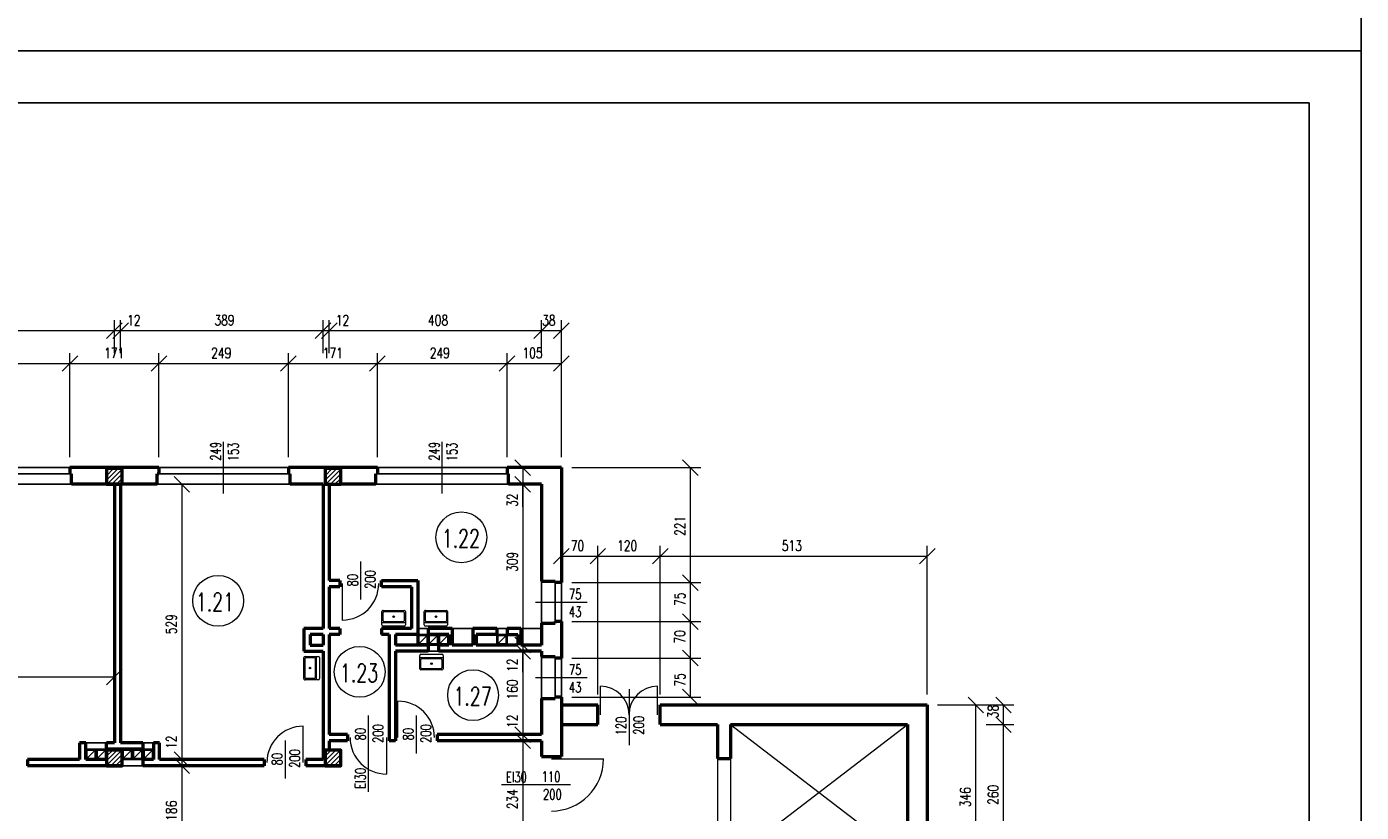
# Model space of a CAD drawing. Header units: millimetres. Extents: x -56112 to 30506, y -136199 to -2178.
# Tile 40 of 45: x 4859 to 30506, y -46512 to -31413. Entities that reach past the tile are written whole.
import ezdxf
from ezdxf.enums import TextEntityAlignment as Align

# ---------------------------------------------------------------- set-up
doc = ezdxf.new("R2010")
doc.units = ezdxf.units.MM
doc.header["$LTSCALE"] = 10
doc.header["$MEASUREMENT"] = 0
doc.header["$PDMODE"] = 35
doc.layers.get('0').update_dxf_attribs({"lineweight": 15})
for name, color, linetype, lineweight in [('L001', 1, 'Continuous', 18), ('L002', 2, 'Continuous', 25), ('L003', 3, 'Continuous', 50)]:
    doc.layers.add(name, color=color, linetype=linetype, lineweight=lineweight)
doc.layers.add('L004', color=4, linetype='Continuous')
doc.styles.get("Standard").update_dxf_attribs({"font": 'simplex.shx', "width": 0.75, "height": 200})
doc.dimstyles.new('1_100', dxfattribs={"dimtxt": 200, "dimasz": 300, "dimexe": 200, "dimexo": 200, "dimgap": 100, "dimtad": 1, "dimdec": 0, "dimlfac": 0.1, "dimtxsty": 'Standard', "dimblk": 'OBLIQUE', "dimcen": 250, "dimdle": 2, "dimclrt": 2, "dimadec": 0, "dimazin": 0, "dimtfac": 1, "dimtdec": 0, "dimtmove": 1, "dimatfit": 3, "dimfxl": 1, "dimarcsym": 0})
pattern_1 = [(45, (-4200, -27478.77), (-44.19417, 44.19417), [])]
pattern_2 = [(45, (-4e-12, -27478.77), (-44.19417, 44.19417), [])]

# ---------------------------------------------------------------- blocks, each defined once
blk = doc.blocks.new('Zlewozmywak pojedyńczy - góra')
blk.add_line((-15, -3.999996), (15, -3.999996))
for points in [[(-13.5, 0), (13.5, 0)], [(-15, -18.499996), (-15, -1.5)], [(-13.5, -17.499996), (-13.5, -6.499996)], [(-12.5, -5.499996), (12.5, -5.499996)], [(13.5, -6.499996), (13.5, -17.499996)], [(15, -1.5), (15, -18.499996)], [(13.5, -19.999996), (-13.5, -19.999996)], [(12.5, -18.499996), (-12.5, -18.499996)]]:
    blk.add_lwpolyline(points)
for radius in [1, 0.5]:
    blk.add_circle((0, -11.999996), radius)
for centre, radius, start, end in [((-13.5, -1.5), 1.5, 90, 180), ((-12.5, -6.499996), 1, 90, 180), ((12.5, -6.499996), 1, 0, 90), ((13.5, -1.5), 1.5, 0, 90), ((-13.5, -18.499996), 1.5, 180, 270), ((-12.5, -17.499996), 1, 180, 270), ((12.5, -17.499996), 1, 270, 0), ((13.5, -18.499996), 1.5, 270, 0)]:
    blk.add_arc(centre, radius, start, end)
blk = doc.blocks.new('_Oblique')
at = {"layer": 'L004', "color": 0, "lineweight": -2}
blk.add_line((-0.5, -0.5), (0.5, 0.5), dxfattribs=at)
blk = doc.blocks.new('*D1360')
at = {"layer": 'Defpoints'}
for p in [(4395, -46484), (5689, -46685), (3199, -48686), (5689, -48686)]:
    blk.add_point(p, dxfattribs=at)
at = {"layer": 'L001'}
for p, q in [((3199, -48486), (3199, -46485)), ((5689, -48486), (5689, -46485)), ((3199, -46685), (5689, -46685))]:
    blk.add_line(p, q, dxfattribs=at)
at = {"layer": 'L001', "xscale": 300, "yscale": 300, "zscale": 300, "rotation": 180}
blk.add_blockref('_Oblique', (3199, -46685), dxfattribs=at)
at = {"layer": 'L001', "xscale": 300, "yscale": 300, "zscale": 300}
blk.add_blockref('_Oblique', (5689, -46685), dxfattribs=at)
at = {"layer": 'L001', "color": 2, "linetype": 'Continuous', "width": 0.75}
blk.add_text('249', height=200, dxfattribs=at).set_placement((4206, -46484), align=Align.MIDDLE_LEFT)
blk = doc.blocks.new('*D1361')
at = {"layer": 'Defpoints'}
for p in [(6495, -46485), (7399, -46685), (5689, -48686), (7399, -48686)]:
    blk.add_point(p, dxfattribs=at)
at = {"layer": 'L001'}
for p, q in [((5689, -48486), (5689, -46485)), ((7399, -48486), (7399, -46485)), ((5689, -46685), (7399, -46685))]:
    blk.add_line(p, q, dxfattribs=at)
at = {"layer": 'L001', "xscale": 300, "yscale": 300, "zscale": 300, "rotation": 180}
blk.add_blockref('_Oblique', (5689, -46685), dxfattribs=at)
at = {"layer": 'L001', "xscale": 300, "yscale": 300, "zscale": 300}
blk.add_blockref('_Oblique', (7399, -46685), dxfattribs=at)
at = {"layer": 'L001', "color": 2, "linetype": 'Continuous', "width": 0.75}
blk.add_text('171', height=200, dxfattribs=at).set_placement((6349, -46485), align=Align.MIDDLE_LEFT)
blk = doc.blocks.new('*D1362')
at = {"layer": 'Defpoints'}
for p in [(8595, -46484), (9889, -46685), (7399, -48686), (9889, -48686)]:
    blk.add_point(p, dxfattribs=at)
at = {"layer": 'L001'}
for p, q in [((7399, -48486), (7399, -46485)), ((9889, -48486), (9889, -46485)), ((7399, -46685), (9889, -46685))]:
    blk.add_line(p, q, dxfattribs=at)
at = {"layer": 'L001', "xscale": 300, "yscale": 300, "zscale": 300, "rotation": 180}
blk.add_blockref('_Oblique', (7399, -46685), dxfattribs=at)
at = {"layer": 'L001', "xscale": 300, "yscale": 300, "zscale": 300}
blk.add_blockref('_Oblique', (9889, -46685), dxfattribs=at)
at = {"layer": 'L001', "color": 2, "linetype": 'Continuous', "width": 0.75}
blk.add_text('249', height=200, dxfattribs=at).set_placement((8406, -46484), align=Align.MIDDLE_LEFT)
blk = doc.blocks.new('*D1363')
at = {"layer": 'Defpoints'}
for p in [(10695, -46485), (11599, -46685), (9889, -48686), (11599, -48686)]:
    blk.add_point(p, dxfattribs=at)
at = {"layer": 'L001'}
for p, q in [((9889, -48486), (9889, -46485)), ((11599, -48486), (11599, -46485)), ((9889, -46685), (11599, -46685))]:
    blk.add_line(p, q, dxfattribs=at)
at = {"layer": 'L001', "xscale": 300, "yscale": 300, "zscale": 300, "rotation": 180}
blk.add_blockref('_Oblique', (9889, -46685), dxfattribs=at)
at = {"layer": 'L001', "xscale": 300, "yscale": 300, "zscale": 300}
blk.add_blockref('_Oblique', (11599, -46685), dxfattribs=at)
at = {"layer": 'L001', "color": 2, "linetype": 'Continuous', "width": 0.75}
blk.add_text('171', height=200, dxfattribs=at).set_placement((10549, -46485), align=Align.MIDDLE_LEFT)
blk = doc.blocks.new('*D1364')
at = {"layer": 'Defpoints'}
for p in [(12795, -46484), (14089, -46685), (11599, -48686), (14089, -48686)]:
    blk.add_point(p, dxfattribs=at)
at = {"layer": 'L001'}
for p, q in [((11599, -48486), (11599, -46485)), ((14089, -48486), (14089, -46485)), ((11599, -46685), (14089, -46685))]:
    blk.add_line(p, q, dxfattribs=at)
at = {"layer": 'L001', "xscale": 300, "yscale": 300, "zscale": 300, "rotation": 180}
blk.add_blockref('_Oblique', (11599, -46685), dxfattribs=at)
at = {"layer": 'L001', "xscale": 300, "yscale": 300, "zscale": 300}
blk.add_blockref('_Oblique', (14089, -46685), dxfattribs=at)
at = {"layer": 'L001', "color": 2, "linetype": 'Continuous', "width": 0.75}
blk.add_text('249', height=200, dxfattribs=at).set_placement((12606, -46484), align=Align.MIDDLE_LEFT)
blk = doc.blocks.new('*D1365')
at = {"layer": 'Defpoints'}
for p in [(14562, -46484), (15134, -46685), (14089, -48686), (15134, -48686)]:
    blk.add_point(p, dxfattribs=at)
at = {"layer": 'L001'}
for p, q in [((14089, -48486), (14089, -46485)), ((15134, -48486), (15134, -46485)), ((14089, -46685), (15134, -46685))]:
    blk.add_line(p, q, dxfattribs=at)
at = {"layer": 'L001', "xscale": 300, "yscale": 300, "zscale": 300, "rotation": 180}
blk.add_blockref('_Oblique', (14089, -46685), dxfattribs=at)
at = {"layer": 'L001', "xscale": 300, "yscale": 300, "zscale": 300}
blk.add_blockref('_Oblique', (15134, -46685), dxfattribs=at)
at = {"layer": 'L001', "color": 2, "linetype": 'Continuous', "width": 0.75}
blk.add_text('105', height=200, dxfattribs=at).set_placement((14384, -46484), align=Align.MIDDLE_LEFT)
blk = doc.blocks.new('*D1366')
at = {"layer": 'Defpoints'}
for p in [(15134, -48686), (15435, -50187), (15834, -50388), (15834, -53246)]:
    blk.add_point(p, dxfattribs=at)
at = {"layer": 'L001'}
for p, q in [((15134, -48886), (15134, -50588)), ((15834, -53046), (15834, -50188)), ((15134, -50388), (15834, -50388))]:
    blk.add_line(p, q, dxfattribs=at)
at = {"layer": 'L001', "xscale": 300, "yscale": 300, "zscale": 300, "rotation": 180}
blk.add_blockref('_Oblique', (15134, -50388), dxfattribs=at)
at = {"layer": 'L001', "xscale": 300, "yscale": 300, "zscale": 300}
blk.add_blockref('_Oblique', (15834, -50388), dxfattribs=at)
at = {"layer": 'L001', "color": 2, "linetype": 'Continuous', "width": 0.75}
blk.add_text('70', height=200, dxfattribs=at).set_placement((15314, -50187), align=Align.MIDDLE_LEFT)
blk = doc.blocks.new('*D1367')
at = {"layer": 'Defpoints'}
for p in [(16385, -50187), (17034, -50388), (15834, -53246), (17034, -53246)]:
    blk.add_point(p, dxfattribs=at)
at = {"layer": 'L001'}
for p, q in [((15834, -53046), (15834, -50188)), ((17034, -53046), (17034, -50188)), ((15834, -50388), (17034, -50388))]:
    blk.add_line(p, q, dxfattribs=at)
at = {"layer": 'L001', "xscale": 300, "yscale": 300, "zscale": 300, "rotation": 180}
blk.add_blockref('_Oblique', (15834, -50388), dxfattribs=at)
at = {"layer": 'L001', "xscale": 300, "yscale": 300, "zscale": 300}
blk.add_blockref('_Oblique', (17034, -50388), dxfattribs=at)
at = {"layer": 'L001', "color": 2, "linetype": 'Continuous', "width": 0.75}
blk.add_text('120', height=200, dxfattribs=at).set_placement((16206, -50187), align=Align.MIDDLE_LEFT)
blk = doc.blocks.new('*D1368')
at = {"layer": 'Defpoints'}
for p in [(19550, -50187), (22164, -50388), (17034, -53246), (22164, -53246)]:
    blk.add_point(p, dxfattribs=at)
at = {"layer": 'L001'}
for p, q in [((17034, -53046), (17034, -50188)), ((22164, -53046), (22164, -50188)), ((17034, -50388), (22164, -50388))]:
    blk.add_line(p, q, dxfattribs=at)
at = {"layer": 'L001', "xscale": 300, "yscale": 300, "zscale": 300, "rotation": 180}
blk.add_blockref('_Oblique', (17034, -50388), dxfattribs=at)
at = {"layer": 'L001', "xscale": 300, "yscale": 300, "zscale": 300}
blk.add_blockref('_Oblique', (22164, -50388), dxfattribs=at)
at = {"layer": 'L001', "color": 2, "linetype": 'Continuous', "width": 0.75}
blk.add_text('513', height=200, dxfattribs=at).set_placement((19371, -50187), align=Align.MIDDLE_LEFT)
blk = doc.blocks.new('*D1382')
at = {"layer": 'Defpoints'}
for p in [(14754, -46055), (14887, -46055), (14754, -46685), (15134, -48686)]:
    blk.add_point(p, dxfattribs=at)
at = {"layer": 'L001'}
for p, q in [((14754, -46485), (14754, -45855)), ((15134, -48486), (15134, -45855)), ((14752, -46055), (14754, -46055)), ((15134, -46055), (14754, -46055)), ((15136, -46055), (15134, -46055))]:
    blk.add_line(p, q, dxfattribs=at)
at = {"layer": 'L001', "xscale": 300, "yscale": 300, "zscale": 300}
blk.add_blockref('_Oblique', (14754, -46055), dxfattribs=at)
at = {"layer": 'L001', "xscale": 300, "yscale": 300, "zscale": 300, "rotation": 180}
blk.add_blockref('_Oblique', (15134, -46055), dxfattribs=at)
at = {"layer": 'L001', "color": 2, "linetype": 'Continuous', "width": 0.75}
blk.add_text('38', height=200, dxfattribs=at).set_placement((14766, -45855), align=Align.MIDDLE_LEFT)
blk = doc.blocks.new('*D1383')
at = {"layer": 'Defpoints'}
for p in [(12763, -45854), (10674, -46055), (10674, -46685), (14754, -46685)]:
    blk.add_point(p, dxfattribs=at)
at = {"layer": 'L001'}
for p, q in [((10674, -46485), (10674, -45855)), ((14754, -46485), (14754, -45855)), ((14754, -46055), (10674, -46055))]:
    blk.add_line(p, q, dxfattribs=at)
at = {"layer": 'L001', "xscale": 300, "yscale": 300, "zscale": 300, "rotation": 180}
blk.add_blockref('_Oblique', (10674, -46055), dxfattribs=at)
at = {"layer": 'L001', "xscale": 300, "yscale": 300, "zscale": 300}
blk.add_blockref('_Oblique', (14754, -46055), dxfattribs=at)
at = {"layer": 'L001', "color": 2, "linetype": 'Continuous', "width": 0.75}
blk.add_text('408', height=200, dxfattribs=at).set_placement((12570, -45854), align=Align.MIDDLE_LEFT)
blk = doc.blocks.new('*D1384')
at = {"layer": 'Defpoints'}
for p in [(10554, -46055), (10907, -46055), (10554, -46685), (10674, -46685)]:
    blk.add_point(p, dxfattribs=at)
at = {"layer": 'L001'}
for p, q in [((10554, -46485), (10554, -45855)), ((10674, -46485), (10674, -45855)), ((10552, -46055), (10554, -46055)), ((10674, -46055), (10554, -46055)), ((11014, -46055), (10674, -46055))]:
    blk.add_line(p, q, dxfattribs=at)
at = {"layer": 'L001', "xscale": 300, "yscale": 300, "zscale": 300}
blk.add_blockref('_Oblique', (10554, -46055), dxfattribs=at)
at = {"layer": 'L001', "xscale": 300, "yscale": 300, "zscale": 300, "rotation": 180}
blk.add_blockref('_Oblique', (10674, -46055), dxfattribs=at)
at = {"layer": 'L001', "color": 2, "linetype": 'Continuous', "width": 0.75}
blk.add_text('12', height=200, dxfattribs=at).set_placement((10800, -45855), align=Align.MIDDLE_LEFT)
blk = doc.blocks.new('*D1385')
at = {"layer": 'Defpoints'}
for p in [(8658, -45854), (6664, -46055), (6664, -46685), (10554, -46685)]:
    blk.add_point(p, dxfattribs=at)
at = {"layer": 'L001'}
for p, q in [((6664, -46485), (6664, -45855)), ((10554, -46485), (10554, -45855)), ((10554, -46055), (6664, -46055))]:
    blk.add_line(p, q, dxfattribs=at)
at = {"layer": 'L001', "xscale": 300, "yscale": 300, "zscale": 300, "rotation": 180}
blk.add_blockref('_Oblique', (6664, -46055), dxfattribs=at)
at = {"layer": 'L001', "xscale": 300, "yscale": 300, "zscale": 300}
blk.add_blockref('_Oblique', (10554, -46055), dxfattribs=at)
at = {"layer": 'L001', "color": 2, "linetype": 'Continuous', "width": 0.75}
blk.add_text('389', height=200, dxfattribs=at).set_placement((8469, -45854), align=Align.MIDDLE_LEFT)
blk = doc.blocks.new('*D1386')
at = {"layer": 'Defpoints'}
for p in [(6544, -46055), (6897, -46055), (6544, -46685), (6664, -46685)]:
    blk.add_point(p, dxfattribs=at)
at = {"layer": 'L001'}
for p, q in [((6544, -46485), (6544, -45855)), ((6664, -46485), (6664, -45855)), ((6542, -46055), (6544, -46055)), ((6664, -46055), (6544, -46055)), ((7004, -46055), (6664, -46055))]:
    blk.add_line(p, q, dxfattribs=at)
at = {"layer": 'L001', "xscale": 300, "yscale": 300, "zscale": 300}
blk.add_blockref('_Oblique', (6544, -46055), dxfattribs=at)
at = {"layer": 'L001', "xscale": 300, "yscale": 300, "zscale": 300, "rotation": 180}
blk.add_blockref('_Oblique', (6664, -46055), dxfattribs=at)
at = {"layer": 'L001', "color": 2, "linetype": 'Continuous', "width": 0.75}
blk.add_text('12', height=200, dxfattribs=at).set_placement((6790, -45855), align=Align.MIDDLE_LEFT)
blk = doc.blocks.new('*D1387')
at = {"layer": 'Defpoints'}
for p in [(1748, -45854), (-3146, -46055), (-3146, -46685), (6544, -46685)]:
    blk.add_point(p, dxfattribs=at)
at = {"layer": 'L001'}
for p, q in [((-3146, -46485), (-3146, -45855)), ((6544, -46485), (6544, -45855)), ((6544, -46055), (-3146, -46055))]:
    blk.add_line(p, q, dxfattribs=at)
at = {"layer": 'L001', "xscale": 300, "yscale": 300, "zscale": 300, "rotation": 180}
blk.add_blockref('_Oblique', (-3146, -46055), dxfattribs=at)
at = {"layer": 'L001', "xscale": 300, "yscale": 300, "zscale": 300}
blk.add_blockref('_Oblique', (6544, -46055), dxfattribs=at)
at = {"layer": 'L001', "color": 2, "linetype": 'Continuous', "width": 0.75}
blk.add_text('969', height=200, dxfattribs=at).set_placement((1559, -45854), align=Align.MIDDLE_LEFT)
blk = doc.blocks.new('*D1407')
at = {"layer": 'Defpoints'}
for p in [(22164, -53246), (23098, -53246), (22897, -55025), (22164, -56706)]:
    blk.add_point(p, dxfattribs=at)
at = {"layer": 'L001'}
for p, q in [((22364, -53246), (23298, -53246)), ((23098, -56706), (23098, -53246)), ((22364, -56706), (23298, -56706))]:
    blk.add_line(p, q, dxfattribs=at)
at = {"layer": 'L001', "xscale": 300, "yscale": 300, "zscale": 300}
for p, rotation in [((23098, -53246), 90), ((23098, -56706), 270)]:
    blk.add_blockref('_Oblique', p, dxfattribs=dict(at, rotation=rotation))
at = {"layer": 'L001', "color": 2, "linetype": 'Continuous', "width": 0.75}
blk.add_text('346', height=200, rotation=90, dxfattribs=at).set_placement((22897, -55214), align=Align.MIDDLE_LEFT)
blk = doc.blocks.new('*D1411')
at = {"layer": 'Defpoints'}
for p in [(23098, -53626), (23630, -53626), (23429, -54975), (23098, -56226)]:
    blk.add_point(p, dxfattribs=at)
at = {"layer": 'L001'}
for p, q in [((23298, -53626), (23830, -53626)), ((23630, -56226), (23630, -53626)), ((23298, -56226), (23830, -56226))]:
    blk.add_line(p, q, dxfattribs=at)
at = {"layer": 'L001', "xscale": 300, "yscale": 300, "zscale": 300}
for p, rotation in [((23630, -53626), 90), ((23630, -56226), 270)]:
    blk.add_blockref('_Oblique', p, dxfattribs=dict(at, rotation=rotation))
at = {"layer": 'L001', "color": 2, "linetype": 'Continuous', "width": 0.75}
blk.add_text('260', height=200, rotation=90, dxfattribs=at).set_placement((23429, -55167), align=Align.MIDDLE_LEFT)
blk = doc.blocks.new('*D1412')
at = {"layer": 'Defpoints'}
for p in [(22164, -53246), (23630, -53246), (23630, -53379), (23098, -53626)]:
    blk.add_point(p, dxfattribs=at)
at = {"layer": 'L001'}
for p, q in [((22364, -53246), (23830, -53246)), ((23630, -53244), (23630, -53246)), ((23630, -53626), (23630, -53246)), ((23298, -53626), (23830, -53626)), ((23630, -53628), (23630, -53626))]:
    blk.add_line(p, q, dxfattribs=at)
at = {"layer": 'L001', "xscale": 300, "yscale": 300, "zscale": 300}
for p, rotation in [((23630, -53246), 270), ((23630, -53626), 90)]:
    blk.add_blockref('_Oblique', p, dxfattribs=dict(at, rotation=rotation))
at = {"layer": 'L001', "color": 2, "linetype": 'Continuous', "width": 0.75}
blk.add_text('38', height=200, rotation=90, dxfattribs=at).set_placement((23430, -53500), align=Align.MIDDLE_LEFT)
blk = doc.blocks.new('*D1413')
at = {"layer": 'Defpoints'}
for p in [(14392, -48686), (14392, -49006), (14392, -49006), (14392, -49318)]:
    blk.add_point(p, dxfattribs=at)
at = {"layer": 'L001'}
for p, q in [((14392, -48684), (14392, -48686)), ((14392, -48686), (14392, -49006)), ((14592, -48686), (14592, -48686)), ((14392, -49439), (14392, -49006)), ((14592, -49006), (14592, -49006))]:
    blk.add_line(p, q, dxfattribs=at)
at = {"layer": 'L001', "xscale": 300, "yscale": 300, "zscale": 300}
for p, rotation in [((14392, -48686), 270), ((14392, -49006), 90)]:
    blk.add_blockref('_Oblique', p, dxfattribs=dict(at, rotation=rotation))
at = {"layer": 'L001', "color": 2, "linetype": 'Continuous', "width": 0.75}
blk.add_text('32', height=200, rotation=90, dxfattribs=at).set_placement((14192, -49439), align=Align.MIDDLE_LEFT)
blk = doc.blocks.new('*D1414')
at = {"layer": 'Defpoints'}
for p in [(14392, -49006), (14191, -50502), (14392, -52096), (14448, -52096)]:
    blk.add_point(p, dxfattribs=at)
at = {"layer": 'L001'}
for p, q in [((14392, -49006), (14392, -52096)), ((14592, -49006), (14592, -49006)), ((14248, -52096), (14192, -52096))]:
    blk.add_line(p, q, dxfattribs=at)
at = {"layer": 'L001', "xscale": 300, "yscale": 300, "zscale": 300}
for p, rotation in [((14392, -49006), 90), ((14392, -52096), 270)]:
    blk.add_blockref('_Oblique', p, dxfattribs=dict(at, rotation=rotation))
at = {"layer": 'L001', "color": 2, "linetype": 'Continuous', "width": 0.75}
blk.add_text('309', height=200, rotation=90, dxfattribs=at).set_placement((14191, -50691), align=Align.MIDDLE_LEFT)
blk = doc.blocks.new('*D1415')
at = {"layer": 'Defpoints'}
for p in [(14392, -52216), (14448, -52096), (14597, -52216), (14392, -52507)]:
    blk.add_point(p, dxfattribs=at)
at = {"layer": 'L001'}
for p, q in [((14248, -52096), (14192, -52096)), ((14397, -52216), (14192, -52216)), ((14392, -52094), (14392, -52096)), ((14392, -52096), (14392, -52216)), ((14392, -52614), (14392, -52216))]:
    blk.add_line(p, q, dxfattribs=at)
at = {"layer": 'L001', "xscale": 300, "yscale": 300, "zscale": 300}
for p, rotation in [((14392, -52096), 270), ((14392, -52216), 90)]:
    blk.add_blockref('_Oblique', p, dxfattribs=dict(at, rotation=rotation))
at = {"layer": 'L001', "color": 2, "linetype": 'Continuous', "width": 0.75}
blk.add_text('12', height=200, rotation=90, dxfattribs=at).set_placement((14192, -52614), align=Align.MIDDLE_LEFT)
blk = doc.blocks.new('*D1416')
at = {"layer": 'Defpoints'}
for p in [(14597, -52216), (14191, -52967), (14392, -53816), (14515, -53816)]:
    blk.add_point(p, dxfattribs=at)
at = {"layer": 'L001'}
for p, q in [((14397, -52216), (14192, -52216)), ((14392, -52216), (14392, -53816)), ((14315, -53816), (14192, -53816))]:
    blk.add_line(p, q, dxfattribs=at)
at = {"layer": 'L001', "xscale": 300, "yscale": 300, "zscale": 300}
for p, rotation in [((14392, -52216), 90), ((14392, -53816), 270)]:
    blk.add_blockref('_Oblique', p, dxfattribs=dict(at, rotation=rotation))
at = {"layer": 'L001', "color": 2, "linetype": 'Continuous', "width": 0.75}
blk.add_text('160', height=200, rotation=90, dxfattribs=at).set_placement((14191, -53145), align=Align.MIDDLE_LEFT)
blk = doc.blocks.new('*D1417')
at = {"layer": 'Defpoints'}
for p in [(14392, -53582), (14515, -53816), (14392, -53936), (14579, -53936)]:
    blk.add_point(p, dxfattribs=at)
at = {"layer": 'L001'}
for p, q in [((14392, -53475), (14392, -53816)), ((14315, -53816), (14192, -53816)), ((14392, -53816), (14392, -53936)), ((14379, -53936), (14192, -53936)), ((14392, -53938), (14392, -53936))]:
    blk.add_line(p, q, dxfattribs=at)
at = {"layer": 'L001', "xscale": 300, "yscale": 300, "zscale": 300}
for p, rotation in [((14392, -53816), 270), ((14392, -53936), 90)]:
    blk.add_blockref('_Oblique', p, dxfattribs=dict(at, rotation=rotation))
at = {"layer": 'L001', "color": 2, "linetype": 'Continuous', "width": 0.75}
blk.add_text('12', height=200, rotation=90, dxfattribs=at).set_placement((14192, -53690), align=Align.MIDDLE_LEFT)
blk = doc.blocks.new('*D1418')
at = {"layer": 'Defpoints'}
for p in [(14579, -53936), (14191, -55057), (14392, -56276), (14522, -56276)]:
    blk.add_point(p, dxfattribs=at)
at = {"layer": 'L001'}
for p, q in [((14379, -53936), (14192, -53936)), ((14392, -53936), (14392, -56276)), ((14322, -56276), (14192, -56276))]:
    blk.add_line(p, q, dxfattribs=at)
at = {"layer": 'L001', "xscale": 300, "yscale": 300, "zscale": 300}
for p, rotation in [((14392, -53936), 90), ((14392, -56276), 270)]:
    blk.add_blockref('_Oblique', p, dxfattribs=dict(at, rotation=rotation))
at = {"layer": 'L001', "color": 2, "linetype": 'Continuous', "width": 0.75}
blk.add_text('234', height=200, rotation=90, dxfattribs=at).set_placement((14191, -55253), align=Align.MIDDLE_LEFT)
blk = doc.blocks.new('*D1422')
at = {"layer": 'Defpoints'}
for p in [(15134, -48686), (17411, -49840), (15134, -50896), (17611, -50896)]:
    blk.add_point(p, dxfattribs=at)
at = {"layer": 'L001'}
for p, q in [((15334, -48686), (17811, -48686)), ((17611, -48686), (17611, -50896)), ((15334, -50896), (17811, -50896))]:
    blk.add_line(p, q, dxfattribs=at)
at = {"layer": 'L001', "xscale": 300, "yscale": 300, "zscale": 300}
for p, rotation in [((17611, -48686), 90), ((17611, -50896), 270)]:
    blk.add_blockref('_Oblique', p, dxfattribs=dict(at, rotation=rotation))
at = {"layer": 'L001', "color": 2, "linetype": 'Continuous', "width": 0.75}
blk.add_text('221', height=200, rotation=90, dxfattribs=at).set_placement((17411, -50000), align=Align.MIDDLE_LEFT)
blk = doc.blocks.new('*D1423')
at = {"layer": 'Defpoints'}
for p in [(15134, -50896), (17411, -51222), (15134, -51646), (17611, -51646)]:
    blk.add_point(p, dxfattribs=at)
at = {"layer": 'L001'}
for p, q in [((15334, -50896), (17811, -50896)), ((17611, -50896), (17611, -51646)), ((15334, -51646), (17811, -51646))]:
    blk.add_line(p, q, dxfattribs=at)
at = {"layer": 'L001', "xscale": 300, "yscale": 300, "zscale": 300}
for p, rotation in [((17611, -50896), 90), ((17611, -51646), 270)]:
    blk.add_blockref('_Oblique', p, dxfattribs=dict(at, rotation=rotation))
at = {"layer": 'L001', "color": 2, "linetype": 'Continuous', "width": 0.75}
blk.add_text('75', height=200, rotation=90, dxfattribs=at).set_placement((17411, -51343), align=Align.MIDDLE_LEFT)
blk = doc.blocks.new('*D1424')
at = {"layer": 'Defpoints'}
for p in [(15134, -51646), (17410, -51947), (15134, -52346), (17611, -52346)]:
    blk.add_point(p, dxfattribs=at)
at = {"layer": 'L001'}
for p, q in [((15334, -51646), (17811, -51646)), ((17611, -51646), (17611, -52346)), ((15334, -52346), (17811, -52346))]:
    blk.add_line(p, q, dxfattribs=at)
at = {"layer": 'L001', "xscale": 300, "yscale": 300, "zscale": 300}
for p, rotation in [((17611, -51646), 90), ((17611, -52346), 270)]:
    blk.add_blockref('_Oblique', p, dxfattribs=dict(at, rotation=rotation))
at = {"layer": 'L001', "color": 2, "linetype": 'Continuous', "width": 0.75}
blk.add_text('70', height=200, rotation=90, dxfattribs=at).set_placement((17410, -52068), align=Align.MIDDLE_LEFT)
blk = doc.blocks.new('*D1425')
at = {"layer": 'Defpoints'}
for p in [(15134, -52346), (17411, -52770), (15134, -53096), (17611, -53096)]:
    blk.add_point(p, dxfattribs=at)
at = {"layer": 'L001'}
for p, q in [((15334, -52346), (17811, -52346)), ((17611, -52346), (17611, -53096)), ((15334, -53096), (17811, -53096))]:
    blk.add_line(p, q, dxfattribs=at)
at = {"layer": 'L001', "xscale": 300, "yscale": 300, "zscale": 300}
for p, rotation in [((17611, -52346), 90), ((17611, -53096), 270)]:
    blk.add_blockref('_Oblique', p, dxfattribs=dict(at, rotation=rotation))
at = {"layer": 'L001', "color": 2, "linetype": 'Continuous', "width": 0.75}
blk.add_text('75', height=200, rotation=90, dxfattribs=at).set_placement((17411, -52891), align=Align.MIDDLE_LEFT)
blk = doc.blocks.new('*D1426')
at = {"layer": 'Defpoints'}
for p in [(7666, -49006), (7639, -51700), (7666, -54296), (7840, -54296)]:
    blk.add_point(p, dxfattribs=at)
at = {"layer": 'L001'}
for p, q in [((7840, -49006), (7840, -54296)), ((7866, -49006), (8040, -49006)), ((7866, -54296), (8040, -54296))]:
    blk.add_line(p, q, dxfattribs=at)
at = {"layer": 'L001', "xscale": 300, "yscale": 300, "zscale": 300}
for p, rotation in [((7840, -49006), 89.99999999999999), ((7840, -54296), 270)]:
    blk.add_blockref('_Oblique', p, dxfattribs=dict(at, rotation=rotation))
at = {"layer": 'L001', "color": 2, "linetype": 'Continuous', "width": 0.75}
blk.add_text('529', height=200, rotation=90, dxfattribs=at).set_placement((7639, -51889), align=Align.MIDDLE_LEFT)
blk = doc.blocks.new('*D1427')
at = {"layer": 'Defpoints'}
for p in [(7840, -53984), (7666, -54296), (7840, -54416), (8104, -54416)]:
    blk.add_point(p, dxfattribs=at)
at = {"layer": 'L001'}
for p, q in [((7840, -53877), (7840, -54296)), ((7840, -54296), (7840, -54416)), ((7866, -54296), (8040, -54296)), ((7904, -54416), (7640, -54416)), ((7840, -54418), (7840, -54416))]:
    blk.add_line(p, q, dxfattribs=at)
at = {"layer": 'L001', "xscale": 300, "yscale": 300, "zscale": 300}
for p, rotation in [((7840, -54296), 270), ((7840, -54416), 90)]:
    blk.add_blockref('_Oblique', p, dxfattribs=dict(at, rotation=rotation))
at = {"layer": 'L001', "color": 2, "linetype": 'Continuous', "width": 0.75}
blk.add_text('12', height=200, rotation=90, dxfattribs=at).set_placement((7640, -54091), align=Align.MIDDLE_LEFT)
blk = doc.blocks.new('*D1428')
at = {"layer": 'Defpoints'}
for p in [(8104, -54416), (7639, -55297), (7840, -56276), (7988, -56276)]:
    blk.add_point(p, dxfattribs=at)
at = {"layer": 'L001'}
for p, q in [((7904, -54416), (7640, -54416)), ((7840, -54416), (7840, -56276)), ((7788, -56276), (7640, -56276))]:
    blk.add_line(p, q, dxfattribs=at)
at = {"layer": 'L001', "xscale": 300, "yscale": 300, "zscale": 300}
for p, rotation in [((7840, -54416), 90), ((7840, -56276), 270)]:
    blk.add_blockref('_Oblique', p, dxfattribs=dict(at, rotation=rotation))
at = {"layer": 'L001', "color": 2, "linetype": 'Continuous', "width": 0.75}
blk.add_text('186', height=200, rotation=90, dxfattribs=at).set_placement((7639, -55472), align=Align.MIDDLE_LEFT)
blk = doc.blocks.new('*D2144')
at = {"layer": 'Defpoints'}
for p in [(-3146, -52316), (1838, -52510), (-3146, -52711), (6544, -53114)]:
    blk.add_point(p, dxfattribs=at)
at = {"layer": 'L001'}
for p, q in [((-3146, -52516), (-3146, -52911)), ((6544, -52914), (6544, -52511)), ((6544, -52711), (-3146, -52711))]:
    blk.add_line(p, q, dxfattribs=at)
at = {"layer": 'L001', "xscale": 300, "yscale": 300, "zscale": 300, "rotation": 180}
blk.add_blockref('_Oblique', (-3146, -52711), dxfattribs=at)
at = {"layer": 'L001', "xscale": 300, "yscale": 300, "zscale": 300}
blk.add_blockref('_Oblique', (6544, -52711), dxfattribs=at)
at = {"layer": 'L001', "color": 2, "linetype": 'Continuous', "width": 0.75}
blk.add_text('969', height=200, dxfattribs=at).set_placement((1649, -52510), align=Align.MIDDLE_LEFT)

msp = doc.modelspace()

# ---------------------------------------------------------------- hatches: boundary and pattern name
at = {"layer": 'L001'}
h = msp.add_hatch(dxfattribs=at)
h.set_pattern_fill('ANSI31', color=256, scale=500, style=0)
h.set_pattern_definition(pattern_1)
h.paths.add_polyline_path([(6694, -39906.6), (6394, -39906.6), (6394, -40206.6), (6694, -40206.6)], flags=16)
h = msp.add_hatch(dxfattribs=at)
h.set_pattern_fill('ANSI31', color=256, scale=500, style=0)
h.set_pattern_definition(pattern_2)
h.paths.add_polyline_path([(10594, -39906.6), (10594, -40206.6), (10894, -40206.6), (10894, -39906.6)])
h = msp.add_hatch(dxfattribs=at)
h.set_pattern_fill('ANSI31', color=256, scale=500, style=0)
h.set_pattern_definition(pattern_1)
h.paths.add_polyline_path([(6694, -45316.6), (6394, -45316.6), (6394, -45616.6), (6694, -45616.6)], flags=16)
h = msp.add_hatch(dxfattribs=at)
h.set_pattern_fill('ANSI31', color=256, scale=500, style=0)
h.set_pattern_definition(pattern_2)
h.paths.add_polyline_path([(10894, -45316.6), (10594, -45316.6), (10594, -45616.6), (10894, -45616.6)], flags=16)

# ---------------------------------------------------------------- linework, layer by layer
at = {"layer": 'Defpoints'}
for points in [[(-51868.7, -2177.9, 0), (30505.6, -2177.9, 0), (30505.6, -31877.9, 0), (-51868.7, -31877.9, 0)], [(-51868.7, -31877.9, 0), (30505.6, -31877.9, 0), (30505.6, -61577.9, 0), (-51868.7, -61577.9, 0)]]:
    msp.add_3dface(points, dxfattribs=at)
at = {"layer": 'L001'}
for p, q in [((8644, -40384.7), (8644, -39388.5)), ((12844, -40384.7), (12844, -39388.5)), ((11274, -41690.3), (11274, -42419.4)), ((10924, -42116.6, 70), (10924, -42816.6, 70)), ((14635.9, -42471.6), (15632.1, -42471.6)), ((14635.9, -43921.6), (15632.1, -43921.6)), ((15884, -44636.6), (15884, -44086.6)), ((16984, -44636.6), (16984, -44086.6)), ((16434, -44145.2), (16434, -45221.6)), ((11994, -45076.6, 70), (11994, -44376.6, 70)), ((10174, -45556.6, 70), (10174, -44856.6, 70)), ((11424, -44650.3), (11424, -46120.7)), ((12344, -44650.3), (12344, -45379.4)), ((18384, -47426.6), (21784, -44826.6)), ((18384, -44826.6), (21784, -47426.6)), ((9824, -45130.3), (9824, -45859.4)), ((11774, -45076.6, 70), (11774, -45776.6, 70)), ((14944, -45486.6), (15944, -45486.6)), ((18134, -45476.6), (18134, -46776.6)), ((18384, -45476.6), (18384, -46776.6)), ((15308.5, -45986.6), (13983.4, -45986.6))]:
    msp.add_line(p, q, dxfattribs=at)
for centre in [(13212.5, -41227.2), (8539.2, -42447.3), (11256.8, -43811.6), (13436.8, -44259.4)]:
    msp.add_circle(centre, 488.1, dxfattribs=at)
for centre, radius, start, end in [((10924, -42116.6, 70), 700, 270, 360), ((15884, -44636.6), 550, 0, 90), ((16984, -44636.6), 550, 90, 180), ((11994, -45076.6, 70), 700, 0, 90), ((10174, -45556.6, 70), 700, 90, 180), ((11774, -45076.6, 70), 700, 180, 270), ((14944, -45486.6), 1000, 270, 0)]:
    msp.add_arc(centre, radius, start, end, dxfattribs=at)
at = {"layer": 'L002'}
for p, q in [((3199, -39886.6), (5689, -39886.6)), ((3199, -40006.6), (5689, -40006.6)), ((7399, -39886.6), (9889, -39886.6)), ((7399, -40006.6), (9889, -40006.6)), ((11569, -40006.6), (14119, -40006.6)), ((11599, -39886.6), (14089, -39886.6)), ((5719, -40206.6), (3169, -40206.6)), ((9919, -40206.6), (7369, -40206.6)), ((14119, -40206.6), (11569, -40206.6)), ((14754, -42066.6), (14754, -42876.6)), ((15014, -42846.6), (15014, -42096.6)), ((15134, -42096.6), (15134, -42846.6)), ((12374, -42976.6), (12574, -42976.6)), ((13034, -42976.6), (13434, -42976.6)), ((13894, -42976.6), (14094, -42976.6)), ((14354, -42976.6), (14754, -42976.6)), ((12374, -43096.6), (12574, -43096.6)), ((12554, -43116.6), (12394, -43116.6)), ((12394, -43276.6), (12554, -43116.6)), ((12394, -43116.6), (12394, -43276.6)), ((12554, -43276.6), (12394, -43276.6)), ((12554, -43116.6), (12554, -43276.6)), ((12574, -43296.6), (12774, -43296.6)), ((12594, -43116.6), (12594, -43276.6)), ((12754, -43116.6), (12594, -43116.6)), ((12594, -43276.6), (12754, -43116.6)), ((12754, -43276.6), (12594, -43276.6)), ((12754, -43116.6), (12754, -43276.6)), ((12954, -43116.6), (12794, -43116.6)), ((12794, -43116.6), (12794, -43276.6)), ((12794, -43276.6), (12954, -43116.6)), ((12954, -43276.6), (12794, -43276.6)), ((12954, -43116.6), (12954, -43276.6)), ((13894, -43096.6), (13894, -43296.6)), ((13894, -43096.6), (14094, -43096.6)), ((13914, -43276.6), (14074, -43116.6)), ((13914, -43116.6), (13914, -43276.6)), ((14074, -43116.6), (13914, -43116.6)), ((14074, -43276.6), (13914, -43276.6)), ((14074, -43116.6), (14074, -43276.6)), ((14094, -43096.6), (14094, -43296.6)), ((12574, -43416.6), (12774, -43416.6)), ((14754, -43516.6), (14754, -44326.6)), ((15014, -44296.6), (15014, -43546.6)), ((15134, -43546.6), (15134, -44296.6)), ((6394, -45176.6), (5994, -45176.6)), ((6394, -45296.6), (5994, -45296.6)), ((6014, -45476.6), (6014, -45316.6)), ((6014, -45316.6), (6174, -45316.6)), ((6174, -45316.6), (6014, -45476.6)), ((6174, -45476.6), (6174, -45316.6)), ((6374, -45316.6), (6214, -45476.6)), ((6214, -45316.6), (6374, -45316.6)), ((6214, -45476.6), (6214, -45316.6)), ((6374, -45476.6), (6374, -45316.6)), ((6874, -45316.6), (6714, -45316.6)), ((6714, -45476.6), (6874, -45316.6)), ((6714, -45316.6), (6714, -45476.6)), ((6874, -45316.6), (6874, -45476.6)), ((6914, -45316.6), (6914, -45476.6)), ((7074, -45316.6), (6914, -45316.6)), ((6914, -45476.6), (7074, -45316.6)), ((7074, -45316.6), (7074, -45476.6)), ((7094, -45176.6), (7294, -45176.6)), ((7094, -45296.6), (7294, -45296.6)), ((7274, -45316.6), (7114, -45316.6)), ((7114, -45476.6), (7274, -45316.6)), ((7114, -45316.6), (7114, -45476.6)), ((7274, -45316.6), (7274, -45476.6)), ((6014, -45476.6), (6174, -45476.6)), ((6214, -45476.6), (6374, -45476.6)), ((6694, -45496.6), (7094, -45496.6)), ((6694, -45616.6), (7094, -45616.6)), ((6874, -45476.6), (6714, -45476.6)), ((7074, -45476.6), (6914, -45476.6)), ((7274, -45476.6), (7114, -45476.6))]:
    msp.add_line(p, q, dxfattribs=at)
at = {"layer": 'L003'}
for p, q in [((7399, -39886.6), (5689, -39886.6)), ((5689, -39886.6), (5689, -40006.6)), ((5689, -40006.6), (5719, -40006.6)), ((5719, -40206.6), (5719, -40006.6)), ((7369, -40206.6), (7369, -40006.6)), ((7369, -40006.6), (7399, -40006.6)), ((7399, -39886.6), (7399, -40006.6)), ((11599, -39886.6), (9889, -39886.6)), ((9889, -39886.6), (9889, -40006.6)), ((9889, -40006.6), (9919, -40006.6)), ((9919, -40206.6), (9919, -40006.6)), ((11569, -40206.6), (11569, -40006.6)), ((11599, -39886.6), (11599, -40006.6)), ((15134, -39886.6), (14089, -39886.6)), ((14089, -39886.6), (14089, -40006.6)), ((14119, -40206.6), (14119, -40006.6)), ((15134, -39886.6), (15134, -42096.6)), ((7369, -40206.6), (5719, -40206.6)), ((6544, -40206.6), (6544, -45176.6)), ((6664, -40206.6), (6664, -45176.6)), ((10554, -40206.6), (9919, -40206.6)), ((10554, -40206.6), (10554, -42976.6)), ((10674, -40206.6), (10674, -42056.6)), ((11569, -40206.6), (10894, -40206.6)), ((14754, -40206.6), (14119, -40206.6)), ((14754, -40206.6), (14754, -42066.6)), ((10874, -42056.6), (10674, -42056.6)), ((10874, -42056.6), (10874, -42176.6)), ((11674, -42056.6), (12374, -42056.6)), ((11674, -42176.6), (11674, -42056.6)), ((12374, -42056.6), (12374, -42976.6)), ((10674, -42176.6), (10674, -42976.6)), ((10874, -42176.6), (10674, -42176.6)), ((12254, -42176.6), (11674, -42176.6)), ((12254, -42176.6), (12254, -42976.6)), ((14754, -42066.6), (15014, -42066.6)), ((15014, -42066.6), (15014, -42096.6)), ((15134, -42096.6), (15014, -42096.6)), ((10184, -42976.6), (10184, -43416.6)), ((10554, -42976.6), (10184, -42976.6)), ((10874, -42976.6), (10674, -42976.6)), ((10874, -42976.6), (10874, -43096.6)), ((11674, -42976.6), (11674, -43096.6)), ((12254, -42976.6), (11674, -42976.6)), ((12374, -42976.6), (12374, -43296.6)), ((12574, -42976.6), (12574, -43296.6)), ((13034, -42976.6), (12574, -42976.6)), ((13034, -42976.6), (13034, -43296.6)), ((13434, -42976.6), (13434, -43296.6)), ((13894, -42976.6), (13434, -42976.6)), ((13894, -42976.6), (13894, -43096.6)), ((14094, -42976.6), (14094, -43096.6)), ((14354, -42976.6), (14094, -42976.6)), ((14354, -42976.6), (14354, -43296.6)), ((14754, -42876.6), (15014, -42876.6)), ((14754, -42876.6), (14754, -43296.6)), ((15134, -42846.6), (15014, -42846.6)), ((15014, -42876.6), (15014, -42846.6)), ((15134, -42846.6), (15134, -43546.6)), ((10554, -43096.6), (10304, -43096.6)), ((10304, -43096.6), (10304, -43296.6)), ((10304, -43296.6), (10554, -43296.6)), ((10554, -43096.6), (10554, -43296.6)), ((10674, -43096.6), (10674, -45016.6)), ((10874, -43096.6), (10674, -43096.6)), ((11824, -43096.6), (11674, -43096.6)), ((11824, -43096.6), (11824, -45136.6)), ((11944, -43096.6), (11944, -43296.6)), ((12374, -43096.6), (11944, -43096.6)), ((12574, -43296.6), (11944, -43296.6)), ((12974, -43096.6), (12574, -43096.6)), ((12974, -43096.6), (12574, -43096.6)), ((12574, -43296.6), (12574, -43416.6)), ((12774, -43096.6), (12774, -43296.6)), ((12774, -43296.6), (12774, -43416.6)), ((12974, -43296.6), (12774, -43296.6)), ((12974, -43096.6), (12974, -43296.6)), ((13434, -43296.6), (13034, -43296.6)), ((13894, -43096.6), (13494, -43096.6)), ((13494, -43096.6), (13494, -43296.6)), ((14294, -43296.6), (13494, -43296.6)), ((14094, -43096.6), (14294, -43096.6)), ((14294, -43296.6), (14094, -43296.6)), ((14294, -43096.6), (14294, -43296.6)), ((14294, -43096.6), (14294, -43296.6)), ((14754, -43296.6), (14354, -43296.6)), ((10184, -43416.6), (10554, -43416.6)), ((10554, -43416.6), (10554, -45496.6)), ((12574, -43416.6), (11944, -43416.6)), ((11944, -43416.6), (11944, -45136.6)), ((14754, -43416.6), (12774, -43416.6)), ((14754, -43416.6), (14754, -43516.6)), ((14754, -43516.6), (15014, -43516.6)), ((15014, -43516.6), (15014, -43546.6)), ((15134, -43546.6), (15014, -43546.6)), ((14754, -44326.6), (15014, -44326.6)), ((14754, -44326.6), (14754, -45016.6)), ((15134, -44296.6), (15014, -44296.6)), ((15014, -44326.6), (15014, -44296.6)), ((15134, -44296.6), (15134, -45436.6)), ((15134, -44446.6), (15834, -44446.6)), ((15834, -44826.6), (15834, -44446.6)), ((17034, -44446.6), (22164, -44446.6)), ((17034, -44826.6), (17034, -44446.6)), ((22164, -44446.6), (22164, -47906.6)), ((15134, -44826.6), (15834, -44826.6)), ((17034, -44826.6), (18134, -44826.6)), ((18134, -44826.6), (18134, -45476.6)), ((18384, -44826.6), (21784, -44826.6)), ((18384, -44826.6), (18384, -45476.6)), ((21784, -44826.6), (21784, -47426.6)), ((11024, -45016.6), (10674, -45016.6)), ((10674, -45136.6), (10674, -45316.6)), ((11024, -45136.6), (10674, -45136.6)), ((11024, -45016.6), (11024, -45136.6)), ((11944, -45136.6), (11824, -45136.6)), ((14754, -45016.6), (12744, -45016.6)), ((12744, -45016.6), (12744, -45136.6)), ((14754, -45136.6), (12744, -45136.6)), ((14754, -45136.6), (14754, -45436.6)), ((5994, -45176.6), (5874, -45176.6)), ((5874, -45176.6), (5874, -45496.6)), ((5994, -45496.6), (5994, -45176.6)), ((6194, -45496.6), (6194, -45296.6)), ((6394, -45496.6), (6394, -45176.6)), ((6544, -45176.6), (6394, -45176.6)), ((7094, -45296.6), (6394, -45296.6)), ((7094, -45176.6), (6664, -45176.6)), ((6694, -45296.6), (6694, -45496.6)), ((6894, -45296.6), (6894, -45496.6)), ((7094, -45176.6), (7094, -45616.6)), ((7414, -45176.6), (7294, -45176.6)), ((7294, -45176.6), (7294, -45496.6)), ((7414, -45496.6), (7414, -45176.6)), ((5874, -45496.6), (4874, -45496.6)), ((4874, -45496.6), (4874, -45616.6)), ((6694, -45616.6), (4874, -45616.6)), ((6394, -45496.6), (5994, -45496.6)), ((7294, -45496.6), (7094, -45496.6)), ((9424, -45616.6), (7094, -45616.6)), ((9424, -45496.6), (7414, -45496.6)), ((9424, -45496.6), (9424, -45616.6)), ((10554, -45496.6), (10224, -45496.6)), ((10224, -45496.6), (10224, -45616.6)), ((10894, -45616.6), (10224, -45616.6)), ((14754, -45436.6), (15134, -45436.6)), ((18134, -45476.6), (18384, -45476.6))]:
    msp.add_line(p, q, dxfattribs=at)
at = {"layer": 'L003', "flags": 128}
for points in [[(6394, -40206.6), (6694, -40206.6), (6694, -39906.6), (6394, -39906.6)], [(10594, -40206.6), (10894, -40206.6), (10894, -39906.6), (10594, -39906.6)], [(6394, -45616.6), (6694, -45616.6), (6694, -45316.6), (6394, -45316.6)], [(10594, -45616.6), (10894, -45616.6), (10894, -45316.6), (10594, -45316.6)]]:
    msp.add_lwpolyline(points, close=True, dxfattribs=at)
at = {"layer": 'L004'}
msp.add_3dface([(29505.6, -32877.9, 0), (-50868.7, -32877.9, 0), (-50868.7, -60577.9, 0), (29505.6, -60577.9, 0)], dxfattribs=at)

# ---------------------------------------------------------------- block references
at = {"layer": 'L001', "xscale": 14.99999999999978, "yscale": 15.00000000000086, "zscale": 15}
for p, rotation in [((11910.5, -42931.1), 180), ((12723.6, -42931.1), 180), ((10484.8, -43739.5), 270)]:
    msp.add_blockref('Zlewozmywak pojedyńczy - góra', p, dxfattribs=dict(at, rotation=rotation))
msp.add_blockref('Zlewozmywak pojedyńczy - góra', (12637, -43474.7), dxfattribs=at)

# ---------------------------------------------------------------- texts
at = {"layer": 'L001', "width": 0.7}
for s, rotation, p in [('249', 90, (8651.5, -39573.9)), ('153', 90, (8990.8, -39583.9)), ('249', 90, (12851.5, -39573.9)), ('153', 90, (13190.8, -39583.9)), ('80', 90, (11281.5, -42050.3)), ('200', 90, (11620.8, -42038)), ('75', 360, (15398, -42479.1)), ('43', 360, (15398, -42818.5)), ('75', 360, (15398, -43929.1)), ('43', 360, (15398, -44268.5)), ('200', 90, (11770.8, -44998)), ('200', 90, (12690.8, -44998)), ('120', 90, (16441.5, -44853.5)), ('200', 90, (16780.8, -44840.2)), ('80', 90, (11431.5, -45010.3)), ('80', 90, (12351.5, -45010.3)), ('80', 90, (9831.5, -45490.3)), ('200', 90, (10170.8, -45478)), ('EI30', 90, (11431.5, -45858))]:
    msp.add_text(s, height=200, rotation=rotation, dxfattribs=at).set_placement(p, align=Align.BOTTOM_CENTER)
for s, height, p in [('1.22', 350, (13202, -41529)), ('1.21', 350, (8476.1, -42749.1)), ('1.23', 350, (11246.3, -44113.4)), ('1.27', 350, (13426.3, -44561.2)), ('EI30', 200, (14270.1, -45994.1)), ('110', 200, (14934.2, -45987.5)), ('200', 200, (14960.8, -46327.1))]:
    msp.add_text(s, height=height, dxfattribs=at).set_placement(p, align=Align.BOTTOM_CENTER)

# ---------------------------------------------------------------- dimensions: what is measured, and where the dimension line sits
at = {"layer": 'L001'}
for base, p1, p2, angle, picture, middle in [((-3146, -37256.5), (6544, -37886.5), (-3146, -37886.5), 180, '*D1387', (1773, -37055.5)), ((6664, -37256.5), (10554, -37886.5), (6664, -37886.5), 180, '*D1385', (8683, -37055.5)), ((10674, -37256.5), (14754, -37886.5), (10674, -37886.5), 180, '*D1383', (12784.4, -37055.5)), ((17611.5, -42096.6), (15134, -39886.6), (15134, -42096.6), 270, '*D1422', (17411.3, -41001.4)), ((7840.1, -45496.6), (7666.2, -40206.6), (7666.2, -45496.6), 270, '*D1426', (7639.1, -42875.6)), ((14392.5, -43296.6), (14392.5, -40206.6), (14448.4, -43296.6), 270, '*D1414', (14191.4, -41677.6)), ((17611.5, -42846.6), (15134, -42096.6), (15134, -42846.6), 270, '*D1423', (17411.3, -42401.2)), ((17611.5, -43546.6), (15134, -42846.6), (15134, -43546.6), 270, '*D1424', (17410.4, -43126.2)), ((14392.5, -45016.6), (14597.4, -43416.6), (14514.6, -45016.6), 270, '*D1416', (14191.4, -44146.2)), ((-3146, -43912.5), (6544, -44315.4), (-3146, -43516.6), 180, '*D2144', (1863, -43711.5)), ((17611.5, -44296.6), (15134, -43546.6), (15134, -44296.6), 270, '*D1425', (17411.3, -43949.2)), ((23098.2, -44446.6), (22164, -47906.6), (22164, -44446.6), 90, '*D1407', (22897.2, -46250.6)), ((23630, -44826.6), (23098.2, -47426.6), (23098.2, -44826.6), 90, '*D1411', (23429, -46197.1)), ((14392.5, -47476.6), (14579.1, -45136.6), (14521.8, -47476.6), 270, '*D1418', (14191.4, -46239.8)), ((7840.1, -47476.6), (8103.7, -45616.6), (7988, -47476.6), 270, '*D1428', (7639.1, -46472.6))]:
    dim = msp.add_linear_dim(base=base, p1=p1, p2=p2, angle=angle, dimstyle='1_100', override={"dimtad": 0}, dxfattribs=at)
    dim.commit()
    dim.dimension.update_dxf_attribs({"geometry": picture, "text_midpoint": middle, "dimtype": 160, "insert": (0, 8798.9)})
for base, p1, p2, angle, picture, middle in [((6544, -37256.5), (6664, -37886.5), (6544, -37886.5), 180, '*D1386', (6918.6, -37256.5)), ((10554, -37256.5), (10674, -37886.5), (10554, -37886.5), 180, '*D1384', (10928.6, -37256.5)), ((14754, -37256.5), (15134, -39886.6), (14754, -37886.5), 180, '*D1382', (14908.5, -37256.5)), ((14392.5, -40206.6), (14392.5, -39886.6), (14392.5, -40206.6), 270, '*D1413', (14392.5, -40497.1)), ((14392.5, -43416.6), (14448.4, -43296.6), (14597.4, -43416.6), 270, '*D1415', (14392.5, -43686.3)), ((23630, -44446.6), (23098.2, -44826.6), (22164, -44446.6), 90, '*D1412', (23630, -44601.1)), ((14392.5, -45136.6), (14514.6, -45016.6), (14579.1, -45136.6), 270, '*D1417', (14392.5, -44762)), ((7840.1, -45616.6), (7666.2, -45496.6), (8103.7, -45616.6), 270, '*D1427', (7840.1, -45163.3))]:
    dim = msp.add_linear_dim(base=base, p1=p1, p2=p2, angle=angle, dimstyle='1_100', dxfattribs=at)
    dim.commit()
    dim.dimension.update_dxf_attribs({"geometry": picture, "text_midpoint": middle, "dimtype": 160, "insert": (0, 8798.9)})
for base, p1, p2, picture, middle, set_off in [((5689, -37886.5), (3199, -39886.6), (5689, -39886.6), '*D1360', (4370, -37685.5), (0, 8798.9)), ((7399, -37886.5), (5689, -39886.6), (7399, -39886.6), '*D1361', (6455.7, -37686.3), (0, 8798.9)), ((9889, -37886.5), (7399, -39886.6), (9889, -39886.6), '*D1362', (8570, -37685.5), (0, 8798.9)), ((11599, -37886.5), (9889, -39886.6), (11599, -39886.6), '*D1363', (10655.7, -37686.3), (0, 8798.9)), ((14089, -37886.5), (11599, -39886.6), (14089, -39886.6), '*D1364', (12770, -37685.5), (0, 8798.9)), ((15133.9970215, -37886.5263267), (14088.9970215, -39886.63635), (15133.9970215, -39886.63635), '*D1365', (14541.0684501, -37685.4973633), (0, 8798.9472453)), ((15834, -41589.5), (15134, -39886.6), (15834, -44446.6), '*D1366', (15413.6, -41388.5), (0, 8798.9)), ((17034, -41589.5), (15834, -44446.6), (17034, -44446.6), '*D1367', (16363.6, -41388.5), (0, 8798.9)), ((22164, -41589.5), (17034, -44446.6), (22164, -44446.6), '*D1368', (19528.6, -41388.5), (0, 8798.9))]:
    dim = msp.add_linear_dim(base=base, p1=p1, p2=p2, dimstyle='1_100', override={"dimtad": 0}, dxfattribs=at)
    dim.commit()
    dim.dimension.update_dxf_attribs({"geometry": picture, "text_midpoint": middle, "dimtype": 160, "insert": set_off})

doc.saveas('drawing.dxf')
